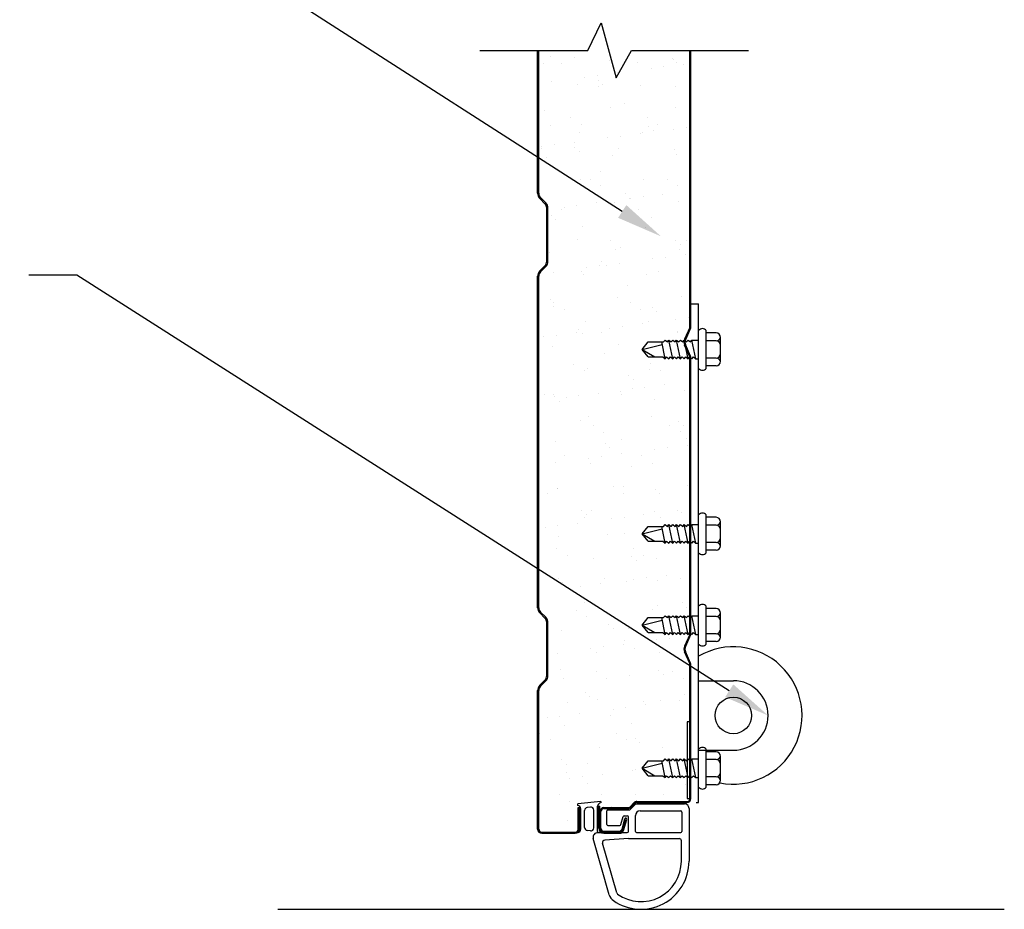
# Model space of a CAD drawing. Header units: inches. Extents: x 168.8 to 189.1, y 234.4 to 247.7.
# Tile 2 of 7: x 173.6 to 175.6, y 239.8 to 241.6. Entities that reach past the tile are written whole.
import ezdxf
from ezdxf import colors
from ezdxf.entities.mleader import LeaderData, LeaderLine
from ezdxf.math import Vec2, Vec3

# ---------------------------------------------------------------- set-up
doc = ezdxf.new("R2010")
doc.units = ezdxf.units.IN
doc.header["$LTSCALE"] = 0.25
doc.header["$MEASUREMENT"] = 0
doc.layers.add('592', color=7, linetype='Continuous')
doc.layers.add('ANNOTATIONS', color=1, linetype='Continuous')
doc.styles.add('ARIAL', font='arial.ttf', dxfattribs={"height": 0.09375})

# ---------------------------------------------------------------- blocks, each defined once
blk = doc.blocks.new('*X6')
at = {"color": 0}
for p, q in [((2.0486, 6.0172), (2.0486, 6.0172)), ((2.2043, 6.0175), (2.2043, 6.0175)), ((2.0326, 6.0038), (2.0326, 6.0038)), ((2.0697, 6.0038), (2.0697, 6.0038)), ((2.0955, 6.0145), (2.0955, 6.0145)), ((2.1677, 6.0087), (2.1677, 6.0087)), ((2.2254, 6.0041), (2.2254, 6.0041)), ((2.2956, 6.0128), (2.2956, 6.0128)), ((2.2986, 6.0104), (2.2986, 6.0104)), ((2.3048, 6.0043), (2.3048, 6.0043)), ((2.3191, 6.0014), (2.3191, 6.0014)), ((2.1439, 5.9784), (2.1439, 5.9784)), ((2.1845, 5.9837), (2.1845, 5.9837)), ((2.2524, 5.9927), (2.2524, 5.9927)), ((2.2784, 5.9961), (2.2784, 5.9961)), ((2.0499, 5.966), (2.0499, 5.966)), ((2.1032, 5.9592), (2.1032, 5.9592)), ((2.1178, 5.9749), (2.1178, 5.9749)), ((2.1453, 5.9689), (2.1453, 5.9689)), ((2.1545, 5.9604), (2.1545, 5.9604)), ((2.2311, 5.9586), (2.2311, 5.9586)), ((2.1456, 5.9554), (2.1456, 5.9554)), ((2.3013, 5.9557), (2.3013, 5.9557)), ((2.198, 5.9206), (2.198, 5.9206)), ((2.0358, 5.9075), (2.0358, 5.9075)), ((2.1708, 5.9123), (2.1708, 5.9123)), ((2.3017, 5.914), (2.3017, 5.914)), ((2.0477, 5.8767), (2.0477, 5.8767)), ((2.089, 5.892), (2.089, 5.892)), ((2.11, 5.8786), (2.11, 5.8786)), ((2.2447, 5.8923), (2.2447, 5.8923)), ((2.2657, 5.8788), (2.2657, 5.8788)), ((2.1064, 5.8629), (2.1064, 5.8629)), ((2.2306, 5.8603), (2.2306, 5.8603)), ((2.2343, 5.8623), (2.2343, 5.8623)), ((2.2478, 5.875), (2.2478, 5.875)), ((2.257, 5.8665), (2.257, 5.8665)), ((2.2985, 5.8693), (2.2985, 5.8693)), ((2.3245, 5.8727), (2.3245, 5.8727)), ((2.0554, 5.8373), (2.0554, 5.8373)), ((2.096, 5.8426), (2.096, 5.8426)), ((2.1639, 5.8516), (2.1639, 5.8516)), ((2.19, 5.855), (2.19, 5.855)), ((2.0293, 5.8338), (2.0293, 5.8338)), ((2.0302, 5.8299), (2.0302, 5.8299)), ((2.0974, 5.8311), (2.0974, 5.8311)), ((2.1067, 5.8227), (2.1067, 5.8227)), ((2.1859, 5.8302), (2.1859, 5.8302)), ((2.3005, 5.8267), (2.3005, 5.8267)), ((2.3049, 5.8177), (2.3049, 5.8177)), ((2.0389, 5.8111), (2.0389, 5.8111)), ((2.174, 5.816), (2.174, 5.816)), ((2.1502, 5.7828), (2.1502, 5.7828)), ((2.1095, 5.7665), (2.1095, 5.7665)), ((2.1293, 5.7668), (2.1293, 5.7668)), ((2.2374, 5.7659), (2.2374, 5.7659)), ((2.285, 5.7671), (2.285, 5.7671)), ((2.1504, 5.7534), (2.1504, 5.7534)), ((2.1999, 5.7372), (2.1999, 5.7372)), ((2.2767, 5.737), (2.2767, 5.737)), ((2.3061, 5.7536), (2.3061, 5.7536)), ((2.1421, 5.7192), (2.1421, 5.7192)), ((2.1771, 5.7197), (2.1771, 5.7197)), ((2.2091, 5.7287), (2.2091, 5.7287)), ((2.21, 5.7282), (2.21, 5.7282)), ((2.2361, 5.7316), (2.2361, 5.7316)), ((2.308, 5.7213), (2.308, 5.7213)), ((2.0421, 5.7148), (2.0421, 5.7148)), ((2.0706, 5.7047), (2.0706, 5.7047)), ((2.0754, 5.7105), (2.0754, 5.7105)), ((2.1015, 5.7139), (2.1015, 5.7139)), ((2.2263, 5.705), (2.2263, 5.705)), ((2.0496, 5.6933), (2.0496, 5.6933)), ((2.0588, 5.6849), (2.0588, 5.6849)), ((2.2526, 5.6889), (2.2526, 5.6889)), ((2.1127, 5.6702), (2.1127, 5.6702)), ((2.2406, 5.6696), (2.2406, 5.6696)), ((2.1023, 5.645), (2.1023, 5.645)), ((2.1697, 5.6416), (2.1697, 5.6416)), ((2.3024, 5.6433), (2.3024, 5.6433)), ((2.3254, 5.6419), (2.3254, 5.6419)), ((2.0452, 5.6185), (2.0452, 5.6185)), ((2.1803, 5.6233), (2.1803, 5.6233)), ((2.1908, 5.6282), (2.1908, 5.6282)), ((2.3112, 5.625), (2.3112, 5.625)), ((2.3116, 5.6348), (2.3116, 5.6348)), ((2.1521, 5.5994), (2.1521, 5.5994)), ((2.1882, 5.5958), (2.1882, 5.5958)), ((2.2561, 5.6048), (2.2561, 5.6048)), ((2.2822, 5.6082), (2.2822, 5.6082)), ((2.3228, 5.6136), (2.3228, 5.6136)), ((2.0536, 5.5781), (2.0536, 5.5781)), ((2.111, 5.5795), (2.111, 5.5795)), ((2.1215, 5.5871), (2.1215, 5.5871)), ((2.1476, 5.5905), (2.1476, 5.5905)), ((2.1613, 5.591), (2.1613, 5.591)), ((2.2667, 5.5798), (2.2667, 5.5798)), ((2.1158, 5.5739), (2.1158, 5.5739)), ((2.2437, 5.5732), (2.2437, 5.5732)), ((2.2048, 5.5511), (2.2048, 5.5511)), ((2.0484, 5.5221), (2.0484, 5.5221)), ((2.0544, 5.5161), (2.0544, 5.5161)), ((2.1834, 5.527), (2.1834, 5.527)), ((2.2101, 5.5164), (2.2101, 5.5164)), ((2.3143, 5.5286), (2.3143, 5.5286)), ((2.0545, 5.5072), (2.0545, 5.5072)), ((2.0755, 5.5027), (2.0755, 5.5027)), ((2.2312, 5.5029), (2.2312, 5.5029)), ((2.2546, 5.5055), (2.2546, 5.5055)), ((2.2638, 5.497), (2.2638, 5.497)), ((2.119, 5.4775), (2.119, 5.4775)), ((2.2469, 5.4769), (2.2469, 5.4769)), ((2.3022, 5.4814), (2.3022, 5.4814)), ((2.3283, 5.4848), (2.3283, 5.4848)), ((2.1043, 5.4616), (2.1043, 5.4616)), ((2.1676, 5.4637), (2.1676, 5.4637)), ((2.1937, 5.4671), (2.1937, 5.4671)), ((2.2343, 5.4725), (2.2343, 5.4725)), ((2.3073, 5.4572), (2.3073, 5.4572)), ((2.0331, 5.446), (2.0331, 5.446)), ((2.0591, 5.4494), (2.0591, 5.4494)), ((2.0997, 5.4547), (2.0997, 5.4547)), ((2.1135, 5.4532), (2.1135, 5.4532)), ((2.1514, 5.4543), (2.1514, 5.4543)), ((2.3071, 5.4546), (2.3071, 5.4546)), ((2.0515, 5.4258), (2.0515, 5.4258)), ((2.1866, 5.4306), (2.1866, 5.4306)), ((2.157, 5.4133), (2.157, 5.4133)), ((2.0948, 5.3909), (2.0948, 5.3909)), ((2.1159, 5.3775), (2.1159, 5.3775)), ((2.1221, 5.3812), (2.1221, 5.3812)), ((2.25, 5.3806), (2.25, 5.3806)), ((2.2505, 5.3912), (2.2505, 5.3912)), ((2.2716, 5.3777), (2.2716, 5.3777)), ((2.2068, 5.3677), (2.2068, 5.3677)), ((2.216, 5.3593), (2.216, 5.3593)), ((2.2137, 5.3403), (2.2137, 5.3403)), ((2.2398, 5.3437), (2.2398, 5.3437)), ((2.2804, 5.3491), (2.2804, 5.3491)), ((2.3206, 5.336), (2.3206, 5.336)), ((2.0361, 5.3288), (2.0361, 5.3288)), ((2.0547, 5.3294), (2.0547, 5.3294)), ((2.0565, 5.3238), (2.0565, 5.3238)), ((2.0657, 5.3154), (2.0657, 5.3154)), ((2.0792, 5.3226), (2.0792, 5.3226)), ((2.1052, 5.326), (2.1052, 5.326)), ((2.1458, 5.3313), (2.1458, 5.3313)), ((2.1897, 5.3343), (2.1897, 5.3343)), ((2.1918, 5.3291), (2.1918, 5.3291)), ((2.2595, 5.3194), (2.2595, 5.3194)), ((2.1092, 5.2755), (2.1092, 5.2755)), ((2.1253, 5.2848), (2.1253, 5.2848)), ((2.2532, 5.2842), (2.2532, 5.2842)), ((2.1352, 5.2657), (2.1352, 5.2657)), ((2.2909, 5.266), (2.2909, 5.266)), ((2.3092, 5.2738), (2.3092, 5.2738)), ((2.3185, 5.2654), (2.3185, 5.2654)), ((2.1562, 5.2523), (2.1562, 5.2523)), ((2.1929, 5.238), (2.1929, 5.238)), ((2.3119, 5.2525), (2.3119, 5.2525)), ((2.3238, 5.2396), (2.3238, 5.2396)), ((2.0578, 5.2331), (2.0578, 5.2331)), ((2.1589, 5.2299), (2.1589, 5.2299)), ((2.1682, 5.2215), (2.1682, 5.2215)), ((2.2598, 5.2169), (2.2598, 5.2169)), ((2.2859, 5.2203), (2.2859, 5.2203)), ((2.3265, 5.2257), (2.3265, 5.2257)), ((2.0764, 5.2036), (2.0764, 5.2036)), ((2.1253, 5.1992), (2.1253, 5.1992)), ((2.1513, 5.2026), (2.1513, 5.2026)), ((2.1919, 5.208), (2.1919, 5.208)), ((2.2321, 5.2039), (2.2321, 5.2039)), ((2.0573, 5.1902), (2.0573, 5.1902)), ((2.1284, 5.1885), (2.1284, 5.1885)), ((2.2117, 5.1816), (2.2117, 5.1816)), ((2.2563, 5.1879), (2.2563, 5.1879)), ((2.061, 5.1367), (2.061, 5.1367)), ((2.0613, 5.1377), (2.0613, 5.1377)), ((2.1755, 5.1405), (2.1755, 5.1405)), ((2.196, 5.1416), (2.196, 5.1416)), ((2.2614, 5.136), (2.2614, 5.136)), ((2.3269, 5.1433), (2.3269, 5.1433)), ((2.0409, 5.1268), (2.0409, 5.1268)), ((2.1966, 5.1271), (2.1966, 5.1271)), ((2.2706, 5.1276), (2.2706, 5.1276)), ((2.1111, 5.0921), (2.1111, 5.0921)), ((2.1168, 5.0784), (2.1168, 5.0784)), ((2.1203, 5.0837), (2.1203, 5.0837)), ((2.1316, 5.0921), (2.1316, 5.0921)), ((2.1714, 5.0758), (2.1714, 5.0758)), ((2.1974, 5.0792), (2.1974, 5.0792)), ((2.238, 5.0846), (2.238, 5.0846)), ((2.2595, 5.0915), (2.2595, 5.0915)), ((2.2725, 5.0787), (2.2725, 5.0787)), ((2.3059, 5.0935), (2.3059, 5.0935)), ((2.3141, 5.0877), (2.3141, 5.0877)), ((2.0368, 5.0581), (2.0368, 5.0581)), ((2.0628, 5.0615), (2.0628, 5.0615)), ((2.1034, 5.0669), (2.1034, 5.0669)), ((2.0641, 5.0404), (2.0641, 5.0404)), ((2.1638, 5.0438), (2.1638, 5.0438)), ((2.1992, 5.0453), (2.1992, 5.0453)), ((2.0602, 5.015), (2.0602, 5.015)), ((2.2159, 5.0153), (2.2159, 5.0153)), ((2.0813, 5.0016), (2.0813, 5.0016)), ((2.1347, 4.9958), (2.1347, 4.9958)), ((2.2136, 4.9982), (2.2136, 4.9982)), ((2.237, 5.0018), (2.237, 5.0018)), ((2.2626, 4.9952), (2.2626, 4.9952)), ((2.2228, 4.9898), (2.2228, 4.9898)), ((2.0633, 4.9543), (2.0633, 4.9543)), ((2.2435, 4.9558), (2.2435, 4.9558)), ((2.2841, 4.9612), (2.2841, 4.9612)), ((2.0673, 4.9441), (2.0673, 4.9441)), ((2.0725, 4.9459), (2.0725, 4.9459)), ((2.0829, 4.9347), (2.0829, 4.9347)), ((2.1089, 4.9381), (2.1089, 4.9381)), ((2.1495, 4.9435), (2.1495, 4.9435)), ((2.1572, 4.9532), (2.1572, 4.9532)), ((2.2023, 4.9489), (2.2023, 4.9489)), ((2.2175, 4.9524), (2.2175, 4.9524)), ((2.2663, 4.9499), (2.2663, 4.9499)), ((2.3129, 4.9535), (2.3129, 4.9535)), ((2.116, 4.906), (2.116, 4.906)), ((2.1379, 4.8995), (2.1379, 4.8995)), ((2.2658, 4.8989), (2.2658, 4.8989)), ((2.3161, 4.9043), (2.3161, 4.9043)), ((2.3253, 4.8959), (2.3253, 4.8959)), ((2.1006, 4.8898), (2.1006, 4.8898)), ((2.1217, 4.8764), (2.1217, 4.8764)), ((2.2563, 4.8901), (2.2563, 4.8901)), ((2.1658, 4.8604), (2.1658, 4.8604)), ((2.0704, 4.8477), (2.0704, 4.8477)), ((2.175, 4.852), (2.175, 4.852)), ((2.2055, 4.8526), (2.2055, 4.8526)), ((2.3302, 4.8378), (2.3302, 4.8378)), ((2.155, 4.8147), (2.155, 4.8147)), ((2.1956, 4.8201), (2.1956, 4.8201)), ((2.1976, 4.828), (2.1976, 4.828)), ((2.2636, 4.829), (2.2636, 4.829)), ((2.2896, 4.8324), (2.2896, 4.8324)), ((2.061, 4.8024), (2.061, 4.8024)), ((2.129, 4.8113), (2.129, 4.8113)), ((2.141, 4.8031), (2.141, 4.8031)), ((2.2185, 4.8121), (2.2185, 4.8121)), ((2.2689, 4.8025), (2.2689, 4.8025)), ((2.0682, 4.7682), (2.0682, 4.7682)), ((2.141, 4.7646), (2.141, 4.7646)), ((2.2086, 4.7562), (2.2086, 4.7562)), ((2.2682, 4.7665), (2.2682, 4.7665)), ((2.2775, 4.7581), (2.2775, 4.7581)), ((2.2967, 4.7649), (2.2967, 4.7649)), ((2.0736, 4.7514), (2.0736, 4.7514)), ((2.1621, 4.7512), (2.1621, 4.7512)), ((2.3178, 4.7514), (2.3178, 4.7514)), ((2.1179, 4.7226), (2.1179, 4.7226)), ((2.1272, 4.7142), (2.1272, 4.7142)), ((2.321, 4.7182), (2.321, 4.7182)), ((2.0823, 4.7025), (2.0823, 4.7025)), ((2.1442, 4.7068), (2.1442, 4.7068)), ((2.238, 4.7028), (2.238, 4.7028)), ((2.2417, 4.6967), (2.2417, 4.6967)), ((2.2721, 4.7062), (2.2721, 4.7062)), ((2.3097, 4.7056), (2.3097, 4.7056)), ((2.0665, 4.6736), (2.0665, 4.6736)), ((2.1071, 4.679), (2.1071, 4.679)), ((2.1707, 4.6743), (2.1707, 4.6743)), ((2.1751, 4.6879), (2.1751, 4.6879)), ((2.2011, 4.6913), (2.2011, 4.6913)), ((2.0405, 4.6702), (2.0405, 4.6702)), ((2.0767, 4.655), (2.0767, 4.655)), ((2.2118, 4.6599), (2.2118, 4.6599)), ((2.0257, 4.6391), (2.0257, 4.6391)), ((2.1814, 4.6394), (2.1814, 4.6394)), ((2.0467, 4.6257), (2.0467, 4.6257)), ((2.2024, 4.6259), (2.2024, 4.6259)), ((2.2204, 4.6287), (2.2204, 4.6287)), ((2.2296, 4.6203), (2.2296, 4.6203)), ((2.1473, 4.6104), (2.1473, 4.6104)), ((2.2752, 4.6098), (2.2752, 4.6098)), ((2.0701, 4.5848), (2.0701, 4.5848)), ((2.0793, 4.5764), (2.0793, 4.5764)), ((2.1226, 4.5773), (2.1226, 4.5773)), ((2.0799, 4.5587), (2.0799, 4.5587)), ((2.1532, 4.5556), (2.1532, 4.5556)), ((2.2149, 4.5636), (2.2149, 4.5636)), ((2.2212, 4.5645), (2.2212, 4.5645)), ((2.0866, 4.5468), (2.0866, 4.5468)), ((2.1126, 4.5502), (2.1126, 4.5502)), ((2.1228, 4.5365), (2.1228, 4.5365)), ((2.3229, 4.5348), (2.3229, 4.5348)), ((2.066, 4.5139), (2.066, 4.5139)), ((2.1505, 4.5141), (2.1505, 4.5141)), ((2.2217, 4.5142), (2.2217, 4.5142)), ((2.2784, 4.5135), (2.2784, 4.5135)), ((2.0871, 4.5005), (2.0871, 4.5005)), ((2.2428, 4.5007), (2.2428, 4.5007)), ((2.1726, 4.4909), (2.1726, 4.4909)), ((2.083, 4.4624), (2.083, 4.4624)), ((2.0315, 4.4386), (2.0315, 4.4386))]:
    blk.add_line(p, q, dxfattribs=at)

msp = doc.modelspace()

# ---------------------------------------------------------------- linework, layer by layer
at = {"layer": '592'}
for p, q in [((174.79977, 241.52573), (174.82693, 241.58213)), ((174.82693, 241.58213), (174.85749, 241.47009)), ((174.58033, 241.52573), (174.79977, 241.52573)), ((174.69765, 241.23507), (174.69765, 241.52573)), ((174.70015, 241.23507), (174.70015, 241.52573)), ((174.85749, 241.47009), (174.88929, 241.52573)), ((174.88929, 241.52573), (175.12747, 241.52573)), ((175.00812, 240.96405), (175.00812, 241.52573)), ((175.01015, 240.96405), (175.01015, 241.52573)), ((174.71274, 241.21376), (174.70204, 241.22446)), ((174.71451, 241.21553), (174.70381, 241.22623)), ((174.7164, 241.09653), (174.7164, 241.20493)), ((174.7189, 241.09653), (174.7189, 241.20493)), ((174.71274, 241.08769), (174.70204, 241.077)), ((174.71451, 241.08592), (174.70381, 241.07523)), ((174.69765, 240.39132), (174.69765, 241.06639)), ((174.70015, 240.39132), (174.70015, 241.06639)), ((175.01015, 241.0101), (175.02577, 241.0101)), ((175.02577, 239.99448), (175.02577, 241.0101)), ((175.00759, 240.96158), (174.99702, 240.93782)), ((175.00945, 240.96075), (174.99887, 240.937)), ((175.04132, 240.87858), (175.04132, 240.95584)), ((174.91046, 240.91721), (174.92296, 240.93245)), ((174.92296, 240.93245), (174.95436, 240.93245)), ((174.9575, 240.89823), (174.95046, 240.93245)), ((174.95436, 240.93245), (174.9575, 240.9362)), ((174.9575, 240.9362), (174.96218, 240.93245)), ((174.96218, 240.93245), (174.96531, 240.9362)), ((174.97312, 240.89823), (174.96531, 240.9362)), ((174.96531, 240.9362), (174.96999, 240.93245)), ((174.96999, 240.93245), (174.97312, 240.9362)), ((174.97312, 240.9362), (174.9778, 240.93245)), ((174.9778, 240.93245), (174.98094, 240.9362)), ((174.98875, 240.89823), (174.98094, 240.9362)), ((174.98094, 240.9362), (174.98561, 240.93245)), ((174.98561, 240.93245), (174.98875, 240.9362)), ((174.98875, 240.9362), (174.99343, 240.93245)), ((174.99343, 240.93245), (174.99656, 240.9362)), ((175.00437, 240.89823), (174.99656, 240.9362)), ((174.99656, 240.9362), (175.00124, 240.93245)), ((175.00124, 240.93245), (175.00437, 240.9362)), ((175.00437, 240.9362), (175.00905, 240.93245)), ((175.00905, 240.93245), (175.01219, 240.9362)), ((175.02, 240.89823), (175.01219, 240.9362)), ((175.01219, 240.9362), (175.02577, 240.9362)), ((175.06124, 240.95081), (175.04132, 240.95081)), ((175.06124, 240.93479), (175.04132, 240.93479)), ((175.07062, 240.89299), (175.07062, 240.94143)), ((174.91046, 240.91721), (174.95151, 240.92731)), ((174.91046, 240.91721), (174.9364, 240.90198)), ((174.92296, 240.90198), (174.91046, 240.91721)), ((175.00759, 240.90238), (174.99702, 240.92613)), ((175.00945, 240.90321), (174.99887, 240.92696)), ((174.92296, 240.90198), (174.95282, 240.90198)), ((174.95282, 240.90198), (174.9575, 240.89823)), ((174.9575, 240.89823), (174.96063, 240.90198)), ((174.96063, 240.90198), (174.96531, 240.89823)), ((174.96531, 240.89823), (174.96845, 240.90198)), ((174.96845, 240.90198), (174.97312, 240.89823)), ((174.97312, 240.89823), (174.97626, 240.90198)), ((174.97626, 240.90198), (174.98094, 240.89823)), ((174.98094, 240.89823), (174.98407, 240.90198)), ((174.98407, 240.90198), (174.98875, 240.89823)), ((174.98875, 240.89823), (174.99188, 240.90198)), ((174.99188, 240.90198), (174.99656, 240.89823)), ((174.99656, 240.89823), (174.9997, 240.90198)), ((174.9997, 240.90198), (175.00437, 240.89823)), ((175.00437, 240.89823), (175.00751, 240.90198)), ((175.00751, 240.90198), (175.01219, 240.89823)), ((175.00812, 240.33905), (175.00812, 240.8999)), ((175.01015, 240.33905), (175.01015, 240.8999)), ((175.01219, 240.89823), (175.01532, 240.90198)), ((175.01532, 240.90198), (175.02, 240.89823)), ((175.02, 240.89823), (175.02577, 240.89823)), ((175.06124, 240.89963), (175.04132, 240.89963)), ((175.06124, 240.88362), (175.04132, 240.88362)), ((175.04132, 240.50311), (175.04132, 240.58037)), ((175.06124, 240.57534), (175.04132, 240.57534)), ((174.91046, 240.54174), (174.92296, 240.55698)), ((174.91046, 240.54174), (174.95151, 240.55185)), ((174.92296, 240.55698), (174.95436, 240.55698)), ((174.9575, 240.52276), (174.95046, 240.55698)), ((174.95436, 240.55698), (174.9575, 240.56073)), ((174.9575, 240.56073), (174.96218, 240.55698)), ((174.96218, 240.55698), (174.96531, 240.56073)), ((174.96531, 240.56073), (174.96999, 240.55698)), ((174.97312, 240.52276), (174.96531, 240.56073)), ((174.96999, 240.55698), (174.97312, 240.56073)), ((174.97312, 240.56073), (174.9778, 240.55698)), ((174.9778, 240.55698), (174.98094, 240.56073)), ((174.98094, 240.56073), (174.98561, 240.55698)), ((174.98875, 240.52276), (174.98094, 240.56073)), ((174.98561, 240.55698), (174.98875, 240.56073)), ((174.98875, 240.56073), (174.99343, 240.55698)), ((174.99343, 240.55698), (174.99656, 240.56073)), ((174.99656, 240.56073), (175.00124, 240.55698)), ((175.00437, 240.52276), (174.99656, 240.56073)), ((175.00124, 240.55698), (175.00437, 240.56073)), ((175.00437, 240.56073), (175.00905, 240.55698)), ((175.00905, 240.55698), (175.01219, 240.56073)), ((175.01219, 240.56073), (175.02577, 240.56073)), ((175.02, 240.52276), (175.01219, 240.56073)), ((175.06124, 240.55932), (175.04132, 240.55932)), ((175.07062, 240.51752), (175.07062, 240.56596)), ((174.92296, 240.52651), (174.91046, 240.54174)), ((174.91046, 240.54174), (174.9364, 240.52651)), ((174.92296, 240.52651), (174.95282, 240.52651)), ((174.95282, 240.52651), (174.9575, 240.52276)), ((174.9575, 240.52276), (174.96063, 240.52651)), ((174.96063, 240.52651), (174.96531, 240.52276)), ((174.96531, 240.52276), (174.96845, 240.52651)), ((174.96845, 240.52651), (174.97312, 240.52276)), ((174.97312, 240.52276), (174.97626, 240.52651)), ((174.97626, 240.52651), (174.98094, 240.52276)), ((174.98094, 240.52276), (174.98407, 240.52651)), ((174.98407, 240.52651), (174.98875, 240.52276)), ((174.98875, 240.52276), (174.99188, 240.52651)), ((174.99188, 240.52651), (174.99656, 240.52276)), ((174.99656, 240.52276), (174.9997, 240.52651)), ((174.9997, 240.52651), (175.00437, 240.52276)), ((175.00437, 240.52276), (175.00751, 240.52651)), ((175.00751, 240.52651), (175.01219, 240.52276)), ((175.01219, 240.52276), (175.01532, 240.52651)), ((175.01532, 240.52651), (175.02, 240.52276)), ((175.02, 240.52276), (175.02577, 240.52276)), ((175.06124, 240.52417), (175.04132, 240.52417)), ((175.06124, 240.50815), (175.04132, 240.50815)), ((175.04132, 240.31718), (175.04132, 240.39444)), ((174.71274, 240.37001), (174.70204, 240.38071)), ((174.71451, 240.37178), (174.70381, 240.38248)), ((174.91046, 240.35581), (174.92296, 240.37104)), ((174.92296, 240.37104), (174.95436, 240.37104)), ((174.9575, 240.33682), (174.95046, 240.37104)), ((174.95436, 240.37104), (174.9575, 240.37479)), ((174.9575, 240.37479), (174.96218, 240.37104)), ((174.96218, 240.37104), (174.96531, 240.37479)), ((174.97312, 240.33682), (174.96531, 240.37479)), ((174.96531, 240.37479), (174.96999, 240.37104)), ((174.96999, 240.37104), (174.97312, 240.37479)), ((174.97312, 240.37479), (174.9778, 240.37104)), ((174.9778, 240.37104), (174.98094, 240.37479)), ((174.98875, 240.33682), (174.98094, 240.37479)), ((174.98094, 240.37479), (174.98561, 240.37104)), ((174.98561, 240.37104), (174.98875, 240.37479)), ((174.98875, 240.37479), (174.99343, 240.37104)), ((174.99343, 240.37104), (174.99656, 240.37479)), ((175.00437, 240.33682), (174.99656, 240.37479)), ((174.99656, 240.37479), (175.00124, 240.37104)), ((175.00124, 240.37104), (175.00437, 240.37479)), ((175.00437, 240.37479), (175.00905, 240.37104)), ((175.00905, 240.37104), (175.01219, 240.37479)), ((175.02, 240.33682), (175.01219, 240.37479)), ((175.01219, 240.37479), (175.02577, 240.37479)), ((175.06124, 240.3894), (175.04132, 240.3894)), ((175.06124, 240.37338), (175.04132, 240.37338)), ((175.07062, 240.33159), (175.07062, 240.38002)), ((174.7164, 240.25278), (174.7164, 240.36118)), ((174.7189, 240.25278), (174.7189, 240.36118)), ((174.91046, 240.35581), (174.95151, 240.36591)), ((174.91046, 240.35581), (174.9364, 240.34057)), ((174.92296, 240.34057), (174.91046, 240.35581)), ((174.92296, 240.34057), (174.95282, 240.34057)), ((174.95282, 240.34057), (174.9575, 240.33682)), ((174.9575, 240.33682), (174.96063, 240.34057)), ((174.96063, 240.34057), (174.96531, 240.33682)), ((174.96531, 240.33682), (174.96845, 240.34057)), ((174.96845, 240.34057), (174.97312, 240.33682)), ((174.97312, 240.33682), (174.97626, 240.34057)), ((174.97626, 240.34057), (174.98094, 240.33682)), ((174.98094, 240.33682), (174.98407, 240.34057)), ((174.98407, 240.34057), (174.98875, 240.33682)), ((174.98875, 240.33682), (174.99188, 240.34057)), ((174.99188, 240.34057), (174.99656, 240.33682)), ((174.99656, 240.33682), (174.9997, 240.34057)), ((175.00759, 240.33658), (174.99702, 240.31282)), ((175.00945, 240.33575), (174.99887, 240.312)), ((174.9997, 240.34057), (175.00437, 240.33682)), ((175.00437, 240.33682), (175.00751, 240.34057)), ((175.00751, 240.34057), (175.01219, 240.33682)), ((175.01219, 240.33682), (175.01532, 240.34057)), ((175.01532, 240.34057), (175.02, 240.33682)), ((175.02, 240.33682), (175.02577, 240.33682)), ((175.06124, 240.33823), (175.04132, 240.33823)), ((175.06124, 240.32221), (175.04132, 240.32221)), ((175.00759, 240.27738), (174.99702, 240.30113)), ((175.00945, 240.27821), (174.99887, 240.30196)), ((175.00812, 240.0026), (175.00812, 240.2749)), ((175.01015, 240.0026), (175.01015, 240.2749)), ((174.71274, 240.24394), (174.70204, 240.23325)), ((174.71451, 240.24217), (174.70381, 240.23148)), ((175.02577, 240.24252), (175.09648, 240.24252)), ((174.69765, 239.94057), (174.69765, 240.22264)), ((174.70015, 239.94057), (174.70015, 240.22264)), ((175.00265, 240.15885), (175.00265, 240.0026)), ((175.00812, 240.15885), (175.00265, 240.15885)), ((175.02577, 240.10112), (175.09648, 240.10112)), ((175.04132, 240.02577), (175.04132, 240.10303)), ((175.06124, 240.09799), (175.04132, 240.09799)), ((174.91046, 240.0644), (174.92296, 240.07963)), ((174.91046, 240.0644), (174.95151, 240.0745)), ((174.92296, 240.07963), (174.95436, 240.07963)), ((174.9575, 240.04542), (174.95046, 240.07963)), ((174.95436, 240.07963), (174.9575, 240.08338)), ((174.9575, 240.08338), (174.96218, 240.07963)), ((174.96218, 240.07963), (174.96531, 240.08338)), ((174.96531, 240.08338), (174.96999, 240.07963)), ((174.97312, 240.04542), (174.96531, 240.08338)), ((174.96999, 240.07963), (174.97312, 240.08338)), ((174.97312, 240.08338), (174.9778, 240.07963)), ((174.9778, 240.07963), (174.98094, 240.08338)), ((174.98094, 240.08338), (174.98561, 240.07963)), ((174.98875, 240.04542), (174.98094, 240.08338)), ((174.98561, 240.07963), (174.98875, 240.08338)), ((174.98875, 240.08338), (174.99343, 240.07963)), ((174.99343, 240.07963), (174.99656, 240.08338)), ((174.99656, 240.08338), (175.00124, 240.07963)), ((175.00437, 240.04542), (174.99656, 240.08338)), ((175.00124, 240.07963), (175.00437, 240.08338)), ((175.00437, 240.08338), (175.00905, 240.07963)), ((175.00905, 240.07963), (175.01219, 240.08338)), ((175.01219, 240.08338), (175.02577, 240.08338)), ((175.02, 240.04542), (175.01219, 240.08338)), ((175.06124, 240.08198), (175.04132, 240.08198)), ((175.07062, 240.04018), (175.07062, 240.08862)), ((174.92296, 240.04917), (174.91046, 240.0644)), ((174.91046, 240.0644), (174.9364, 240.04917)), ((174.92296, 240.04917), (174.95282, 240.04917)), ((174.95282, 240.04917), (174.9575, 240.04542)), ((174.9575, 240.04542), (174.96063, 240.04917)), ((174.96063, 240.04917), (174.96531, 240.04542)), ((174.96531, 240.04542), (174.96845, 240.04917)), ((174.96845, 240.04917), (174.97312, 240.04542)), ((174.97312, 240.04542), (174.97626, 240.04917)), ((174.97626, 240.04917), (174.98094, 240.04542)), ((174.98094, 240.04542), (174.98407, 240.04917)), ((174.98407, 240.04917), (174.98875, 240.04542)), ((174.98875, 240.04542), (174.99188, 240.04917)), ((174.99188, 240.04917), (174.99656, 240.04542)), ((174.99656, 240.04542), (174.9997, 240.04917)), ((174.9997, 240.04917), (175.00437, 240.04542)), ((175.00437, 240.04542), (175.00751, 240.04917)), ((175.00751, 240.04917), (175.01219, 240.04542)), ((175.01219, 240.04542), (175.01532, 240.04917)), ((175.01532, 240.04917), (175.02, 240.04542)), ((175.02, 240.04542), (175.02577, 240.04542)), ((175.06124, 240.04682), (175.04132, 240.04682)), ((175.06124, 240.03081), (175.04132, 240.03081)), ((174.82624, 239.99698), (174.77937, 239.99205)), ((174.77937, 239.98876), (174.77937, 239.99205)), ((174.82624, 239.99698), (174.82624, 239.99385)), ((174.88587, 239.97982), (174.89805, 239.99201)), ((174.89402, 239.99413), (174.886, 239.98611)), ((174.89546, 239.99269), (174.88743, 239.98467)), ((174.89805, 239.99201), (174.9968, 239.99201)), ((174.89976, 239.99651), (175.00202, 239.99651)), ((174.89976, 239.99448), (175.00202, 239.99448)), ((175.00265, 240.0026), (175.00812, 240.0026)), ((175.02048, 239.99448), (175.02577, 239.99448)), ((174.78062, 239.94057), (174.78062, 239.98417)), ((174.78062, 239.98417), (174.78312, 239.98417)), ((174.78312, 239.94057), (174.78312, 239.98417)), ((174.78562, 239.94046), (174.78562, 239.98177)), ((174.79343, 239.94376), (174.79343, 239.97847)), ((174.80528, 239.98535), (174.79903, 239.98469)), ((174.81218, 239.9431), (174.81218, 239.97913)), ((174.81999, 239.93537), (174.81999, 239.98686)), ((174.82249, 239.94213), (174.82249, 239.98729)), ((174.82249, 239.98729), (174.82452, 239.98729)), ((174.82452, 239.94213), (174.82452, 239.98729)), ((174.82656, 239.94213), (174.82656, 239.9762)), ((174.83265, 239.98432), (174.88169, 239.98432)), ((174.83265, 239.98229), (174.88169, 239.98229)), ((174.83852, 239.95014), (174.83852, 239.97748)), ((174.84086, 239.97982), (174.88587, 239.97982)), ((174.90649, 239.97748), (174.9893, 239.97748)), ((174.99165, 239.97514), (174.99165, 239.93576)), ((175.00618, 239.98264), (175.00618, 239.87498)), ((174.86742, 239.94953), (174.87181, 239.9659)), ((174.86975, 239.94054), (174.87538, 239.96126)), ((174.87171, 239.94001), (174.87734, 239.96073)), ((174.87367, 239.93947), (174.8793, 239.9602)), ((174.87407, 239.96764), (174.88024, 239.96764)), ((174.88258, 239.93576), (174.88258, 239.96529)), ((174.89711, 239.93576), (174.89711, 239.9681)), ((174.70624, 239.93448), (174.77452, 239.93448)), ((174.70624, 239.93198), (174.77452, 239.93198)), ((174.77937, 239.93198), (174.77937, 239.93347)), ((174.80528, 239.93689), (174.79903, 239.93754)), ((174.82024, 239.93342), (174.88024, 239.93342)), ((174.83265, 239.93604), (174.86387, 239.93604)), ((174.83265, 239.93401), (174.86387, 239.93401)), ((174.83265, 239.93198), (174.86387, 239.93198)), ((174.84086, 239.94779), (174.86516, 239.94779)), ((174.89946, 239.93342), (174.9893, 239.93342)), ((174.84383, 239.80662), (174.81122, 239.92148)), ((174.85897, 239.81052), (174.8302, 239.91183)), ((174.88258, 239.92123), (174.83438, 239.91778)), ((174.88258, 239.92123), (174.98586, 239.92123)), ((174.99055, 239.87498), (174.99055, 239.91654)), ((174.16835, 239.77717), (175.64838, 239.77717))]:
    msp.add_line(p, q, dxfattribs=at)
msp.add_circle((175.09648, 240.17182), 0.03719, dxfattribs=at)
for centre, radius, start, end in [((174.71265, 241.23507), 0.015, 180, 225), ((174.71265, 241.23507), 0.0125, 180, 225), ((174.7039, 241.20493), 0.0125, 0, 45), ((174.7039, 241.20493), 0.015, 0, 45), ((174.7039, 241.09653), 0.0125, 315, 0), ((174.7039, 241.09653), 0.015, 315, 0), ((174.71265, 241.06639), 0.015, 135, 180), ((174.71265, 241.06639), 0.0125, 135, 180), ((175.00202, 240.96405), 0.00609, 336.00105, 0), ((175.00202, 240.96405), 0.00813, 336.00105, 0), ((175.03355, 240.94956), 0.00999, 38.93592, 141.06408), ((175.01015, 240.93198), 0.01438, 156.00105, 203.99895), ((175.01015, 240.93198), 0.01234, 156.00105, 203.99895), ((175.06124, 240.94143), 0.00938, 0, 90), ((175.06124, 240.94417), 0.00938, 270, 351.61446), ((175.06124, 240.92542), 0.00938, 0, 90), ((175.00202, 240.8999), 0.00609, 0, 23.99895), ((175.00202, 240.8999), 0.00813, 0, 23.99895), ((175.06124, 240.90901), 0.00938, 270, 0), ((175.06124, 240.89026), 0.00938, 8.38554, 90), ((175.06124, 240.89299), 0.00938, 270, 0), ((175.03355, 240.88486), 0.00999, 218.93592, 321.06408), ((175.03355, 240.57409), 0.00999, 38.93592, 141.06408), ((175.06124, 240.56596), 0.00938, 0, 90), ((175.06124, 240.5687), 0.00938, 270, 351.61446), ((175.06124, 240.54995), 0.00938, 0, 90), ((175.06124, 240.53354), 0.00938, 270, 0), ((175.06124, 240.51479), 0.00938, 8.38554, 90), ((175.06124, 240.51752), 0.00938, 270, 0), ((175.03355, 240.50939), 0.00999, 218.93592, 321.06408), ((174.71265, 240.39132), 0.015, 180, 225), ((174.71265, 240.39132), 0.0125, 180, 225), ((175.03355, 240.38816), 0.00999, 38.93592, 141.06408), ((174.7039, 240.36118), 0.015, 0, 45), ((175.06124, 240.38002), 0.00938, 0, 90), ((175.06124, 240.38276), 0.00938, 270, 351.61446), ((175.06124, 240.36401), 0.00938, 0, 90), ((174.7039, 240.36118), 0.0125, 0, 45), ((175.00202, 240.33905), 0.00609, 336.00105, 0), ((175.00202, 240.33905), 0.00813, 336.00105, 0), ((175.06124, 240.3476), 0.00938, 270, 0), ((175.06124, 240.32885), 0.00938, 8.38554, 90), ((175.06124, 240.33159), 0.00938, 270, 0), ((175.01015, 240.30698), 0.01438, 156.00105, 203.99895), ((175.01015, 240.30698), 0.01234, 156.00105, 203.99895), ((175.03355, 240.32346), 0.00999, 218.93592, 321.06408), ((175.09648, 240.17182), 0.13984, 258.61427, 120.3703), ((175.00202, 240.2749), 0.00609, 0, 23.99895), ((175.00202, 240.2749), 0.00813, 0, 23.99895), ((174.7039, 240.25278), 0.0125, 315, 0), ((174.7039, 240.25278), 0.015, 315, 0), ((174.71265, 240.22264), 0.015, 135, 180), ((174.71265, 240.22264), 0.0125, 135, 180), ((175.09648, 240.17182), 0.0707, 270, 90), ((175.03355, 240.09675), 0.00999, 38.93592, 141.06408), ((175.06124, 240.08862), 0.00938, 0, 90), ((175.06124, 240.09135), 0.00938, 270, 351.61446), ((175.06124, 240.0726), 0.00938, 0, 90), ((175.06124, 240.0562), 0.00938, 270, 0), ((175.06124, 240.03745), 0.00938, 8.38554, 90), ((175.06124, 240.04018), 0.00938, 270, 0), ((175.03355, 240.03205), 0.00999, 218.93592, 321.06408), ((174.82702, 239.98686), 0.00703, 96.37937, 180), ((174.89976, 239.98838), 0.00813, 90, 135), ((174.89976, 239.98838), 0.00609, 90, 135), ((174.9968, 239.98264), 0.00938, 0, 90), ((175.00202, 240.0026), 0.00813, 270, 0), ((175.00202, 240.0026), 0.00609, 270, 0), ((174.77859, 239.98177), 0.00703, 0, 83.62063), ((174.79968, 239.97847), 0.00625, 96, 180), ((174.80593, 239.97913), 0.00625, 0, 96), ((174.83265, 239.9762), 0.00813, 90, 180), ((174.83265, 239.9762), 0.00609, 90, 180), ((174.84086, 239.97748), 0.00234, 90, 180), ((174.88169, 239.99042), 0.00609, 270, 315), ((174.88169, 239.99042), 0.00813, 270, 315), ((174.90649, 239.9681), 0.00938, 90, 180), ((174.9893, 239.97514), 0.00234, 0, 90), ((174.84086, 239.95014), 0.00234, 180, 270), ((174.86516, 239.95014), 0.00234, 270, 345), ((174.87407, 239.96529), 0.00234, 90, 165), ((174.87734, 239.96073), 0.00203, 344.81625, 164.81625), ((174.88024, 239.96529), 0.00234, 360, 90), ((174.70624, 239.94057), 0.00859, 180, 270), ((174.70624, 239.94057), 0.00609, 180, 270), ((174.77452, 239.94057), 0.00609, 270, 0), ((174.77452, 239.94057), 0.00859, 270, 0), ((174.77859, 239.94046), 0.00703, 276.37937, 0), ((174.79968, 239.94376), 0.00625, 180, 264), ((174.80593, 239.9431), 0.00625, 264, 0), ((174.82024, 239.92404), 0.00938, 90, 195.85111), ((174.82702, 239.93537), 0.00703, 180, 208.84195), ((174.83265, 239.94213), 0.01016, 180, 270), ((174.83265, 239.94213), 0.00813, 180, 270), ((174.83265, 239.94213), 0.00609, 180, 270), ((174.86387, 239.94213), 0.00609, 270, 344.81625), ((174.86387, 239.94213), 0.00813, 270, 344.81625), ((174.86387, 239.94213), 0.01016, 270, 344.81625), ((174.88024, 239.93576), 0.00234, 270, 360), ((174.89946, 239.93576), 0.00234, 180, 270), ((174.9893, 239.93576), 0.00234, 270, 0), ((174.83471, 239.91311), 0.00469, 94.0871, 195.85111), ((174.98586, 239.91654), 0.00469, 0, 90), ((174.90836, 239.87498), 0.09781, 234.89505, 0), ((174.90836, 239.87498), 0.08219, 234.60746, 0), ((174.86348, 239.8118), 0.00469, 195.85111, 234.60746), ((174.86443, 239.81247), 0.02141, 195.85111, 234.89505)]:
    msp.add_arc(centre, radius, start, end, dxfattribs=at)

# ---------------------------------------------------------------- block references
msp.add_blockref('*X6', (172.67639, 235.4966), dxfattribs=at)

# ---------------------------------------------------------------- leaders
at = {"layer": 'ANNOTATIONS'}
ml = msp.add_multileader_mtext('Standard', dxfattribs=at)
ml.set_content(' INSULATION\\PPOLYURETHANE', color=256, style='ARIAL')
ml.set_leader_properties()
ml.build(insert=Vec2(0, 0))
ml.multileader.update_dxf_attribs({"dogleg_length": 0.36, "arrow_head_size": 0.09375})
ctx = ml.context
ctx.base_point, ctx.char_height, ctx.arrow_head_size, ctx.landing_gap_size, ctx.plane_origin = Vec3(172.42857, 241.91095), 0.09375, 0.09375, 0.09, Vec3(171.84158, 241.38737)
ctx.text_align_type = 2
notes = []
notes.append((ctx, [(1, (1, 1, 0), (173.7592, 241.91095), (-1, 0), 0.09796, [(0, [(174.94901, 241.1475)], 0, [])])]))
ctx.mtext.insert, ctx.mtext.width, ctx.mtext.alignment, ctx.mtext.flow_direction = Vec3(173.57124, 241.95862), 1.7447527, 3, 5
ml = msp.add_multileader_mtext('Standard', dxfattribs=at)
ml.set_content('BOTTOM FIXTURE', color=256, style='ARIAL')
ml.set_leader_properties()
ml.build(insert=Vec2(0, 0))
ml.multileader.update_dxf_attribs({"dogleg_length": 0.36, "arrow_head_size": 0.09375})
ctx = ml.context
ctx.base_point, ctx.char_height, ctx.arrow_head_size, ctx.landing_gap_size, ctx.plane_origin = Vec3(172.34102, 241.0684), 0.09375, 0.09375, 0.09, Vec3(171.84158, 240.63518)
ctx.text_align_type = 2
notes.append((ctx, [(1, (1, 1, 0), (173.7592, 241.0684), (-1, 0), 0.09796, [(0, [(175.16718, 240.17182)], 0, [])])]))
ctx.mtext.insert, ctx.mtext.width, ctx.mtext.alignment, ctx.mtext.flow_direction = Vec3(173.57124, 241.11608), 1.93404, 3, 5
for ctx, leaders in notes:
    for number, flags, end, landing, length, lines in leaders:
        leader = LeaderData()
        leader.index, (leader.has_last_leader_line, leader.has_dogleg_vector, leader.attachment_direction) = number, flags
        leader.last_leader_point, leader.dogleg_vector, leader.dogleg_length = Vec3(end), Vec3(landing), length
        for number, points, colour, breaks in lines:
            line = LeaderLine()
            line.index, line.vertices, line.color, line.breaks = number, Vec3.list(points), colors.encode_raw_color(colour), breaks
            leader.lines.append(line)
        ctx.leaders.append(leader)

doc.saveas('drawing.dxf')
